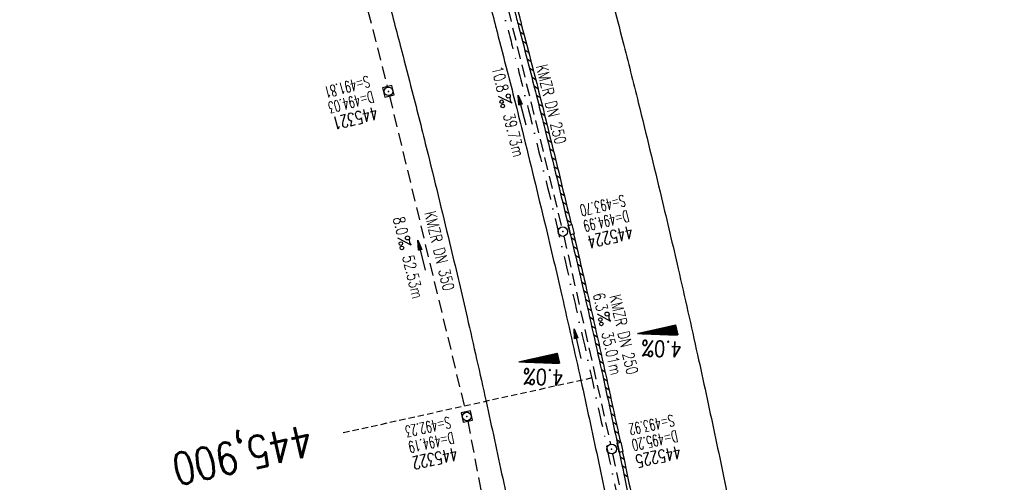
# Model space of a CAD drawing. Extents: x 459406 to 461721, y 413308 to 423218.
# Tile 72 of 256: x 460965 to 461119, y 415647 to 415720. Entities that reach past the tile are written whole.
import ezdxf
from ezdxf.enums import TextEntityAlignment as Align

# ---------------------------------------------------------------- set-up
doc = ezdxf.new("R2010")
doc.units = 0
doc.header["$LTSCALE"] = 2
doc.header["$MEASUREMENT"] = 0
for name, pattern in [('AUSGEZOGEN', [0]), ('GESTRICH-X2', [1.5, 1, -0.5]), ('GESTRICHELT', [0.75, 0.5, -0.25]), ('STRICHPT-X3', [3, 1.5, -0.75, 0, -0.75])]:
    doc.linetypes.add(name, pattern=pattern)
doc.layers.get('0').update_dxf_attribs({"linetype": 'AUSGEZOGEN'})
for name, color, linetype in [('ACHSE', 1, 'STRICHPT-X3'), ('FBR', 8, 'CONTINUOUS'), ('GEF', 7, 'AUSGEZOGEN'), ('HEKTOM', 1, 'GESTRICHELT'), ('KANAL', 7, 'GESTRICH-X2'), ('PFEIL', 7, 'CONTINUOUS'), ('RINNE', 200, 'CONTINUOUS'), ('SCHACHTNR', 6, 'CONTINUOUS'), ('SCHSYMBOL', 7, 'AUSGEZOGEN'), ('TEXTO', 4, 'CONTINUOUS'), ('TEXTU', 4, 'CONTINUOUS')]:
    doc.layers.add(name, color=color, linetype=linetype)
doc.styles.add('ROMANS', font='romans.shx', dxfattribs={"width": 0.8})

# ---------------------------------------------------------------- blocks, each defined once
blk = doc.blocks.new('20')
blk.add_lwpolyline([(-0.75, -0.75), (0.75, -0.75), (0.75, 0.75), (-0.75, 0.75)], close=True)
blk.add_circle((0, 0), 0.676)
blk.add_point((0, 0))
blk = doc.blocks.new('PROM')
blk.add_line((1.57, 1.82), (0.02, 0.02))
for centre, radius in [((0.32, 1.51), 0.317), ((0.94, 0.29), 0.283), ((1.64, 0.29), 0.283)]:
    blk.add_circle(centre, radius)
blk.add_arc((0.99, 2.68), 1.03, 239.1414, 303.3549)
blk = doc.blocks.new('PFEIL2')
at = {"color": 0}
for p, q in [((0.88, 0), (-2.4, -0.01)), ((0.88, -0.27), (0.88, 0.28)), ((0.88, 0.28), (2.43, 0.01)), ((0.91, 0.27), (0.88, 0.26)), ((0.97, 0.26), (0.88, 0.25)), ((1.02, 0.25), (0.88, 0.23)), ((1.07, 0.24), (0.88, 0.21)), ((1.13, 0.23), (0.88, 0.19)), ((1.18, 0.22), (0.88, 0.17)), ((1.24, 0.21), (0.88, 0.15)), ((1.29, 0.21), (0.88, 0.14)), ((1.34, 0.2), (0.88, 0.12)), ((1.4, 0.19), (0.88, 0.1)), ((1.45, 0.18), (0.88, 0.08)), ((1.51, 0.17), (0.88, 0.06)), ((1.56, 0.16), (0.88, 0.04)), ((1.61, 0.15), (0.88, 0.02)), ((1.67, 0.14), (0.88, 0.01)), ((1.72, 0.13), (0.88, -0.01)), ((1.78, 0.12), (0.88, -0.03)), ((1.83, 0.11), (0.88, -0.05)), ((1.88, 0.1), (0.88, -0.07)), ((1.94, 0.09), (0.88, -0.09)), ((2.05, 0.08), (0.88, -0.12)), ((1.99, 0.08), (0.88, -0.11)), ((2.1, 0.07), (0.88, -0.14)), ((2.15, 0.06), (0.88, -0.16)), ((2.21, 0.05), (0.88, -0.18)), ((2.26, 0.04), (0.88, -0.2)), ((2.32, 0.03), (0.88, -0.22)), ((2.37, 0.02), (0.88, -0.23)), ((2.42, 0.01), (0.88, -0.25)), ((2.43, 0.01), (0.88, -0.27))]:
    blk.add_line(p, q, dxfattribs=at)
blk = doc.blocks.new('GST')
at = {"color": 0}
blk.add_circle((0, 0), 0.75, dxfattribs=at)
blk.add_point((0, 0), dxfattribs=at)
blk = doc.blocks.new('*X8')
at = {"color": 0}
for p, q in [((725.83, 193.84), (727.44, 195.45)), ((725.83, 193.85), (727.43, 195.45)), ((725.83, 193.86), (727.42, 195.45)), ((725.83, 193.87), (727.41, 195.45)), ((725.83, 193.88), (727.4, 195.45)), ((725.83, 193.89), (727.39, 195.45)), ((725.83, 193.9), (727.38, 195.45)), ((725.83, 193.91), (727.37, 195.45)), ((725.83, 193.91), (727.37, 195.45)), ((725.83, 193.92), (727.36, 195.45)), ((725.83, 193.93), (727.35, 195.45)), ((725.83, 193.94), (727.34, 195.45)), ((725.83, 193.95), (727.33, 195.45)), ((725.83, 193.96), (727.32, 195.45)), ((725.83, 193.97), (727.31, 195.45)), ((725.83, 193.98), (727.3, 195.45)), ((725.83, 193.99), (727.29, 195.45)), ((725.83, 193.99), (727.29, 195.45)), ((725.83, 194), (727.28, 195.45)), ((725.83, 194.01), (727.27, 195.45)), ((725.83, 194.02), (727.26, 195.45)), ((725.83, 194.03), (727.25, 195.45)), ((725.83, 194.04), (727.24, 195.45)), ((725.83, 194.05), (727.23, 195.45)), ((725.83, 194.06), (727.22, 195.45)), ((725.83, 194.06), (727.21, 195.45)), ((725.83, 194.07), (727.21, 195.45)), ((725.83, 194.08), (727.2, 195.45)), ((725.83, 194.09), (727.19, 195.45)), ((725.83, 194.1), (727.18, 195.45)), ((725.83, 194.11), (727.17, 195.45)), ((725.83, 194.12), (727.16, 195.45)), ((725.83, 194.13), (727.15, 195.45)), ((725.83, 194.14), (727.14, 195.45)), ((725.83, 194.14), (727.14, 195.45)), ((725.83, 194.15), (727.13, 195.45)), ((725.83, 194.16), (727.12, 195.45)), ((725.83, 194.17), (727.11, 195.45)), ((725.83, 194.18), (727.1, 195.45)), ((725.83, 194.19), (727.09, 195.45)), ((725.83, 194.2), (727.08, 195.45)), ((725.83, 194.21), (727.07, 195.45)), ((725.83, 194.21), (727.06, 195.45)), ((725.83, 194.22), (727.06, 195.45)), ((725.83, 194.23), (727.05, 195.45)), ((725.83, 194.24), (727.04, 195.45)), ((725.83, 194.25), (727.03, 195.45)), ((725.83, 194.26), (727.02, 195.45)), ((725.83, 194.27), (727.01, 195.45)), ((725.83, 194.28), (727, 195.45)), ((725.83, 194.29), (726.99, 195.45)), ((725.83, 194.29), (726.99, 195.45)), ((725.83, 194.3), (726.98, 195.45)), ((725.83, 194.31), (726.97, 195.45)), ((725.83, 194.32), (726.96, 195.45)), ((725.83, 194.33), (726.95, 195.45)), ((725.83, 194.34), (726.94, 195.45)), ((725.83, 194.35), (726.93, 195.45)), ((725.83, 194.36), (726.92, 195.45)), ((725.83, 194.37), (726.91, 195.45)), ((725.83, 194.37), (726.91, 195.45)), ((725.83, 194.38), (726.9, 195.45)), ((725.83, 194.39), (726.89, 195.45)), ((725.83, 194.4), (726.88, 195.45)), ((725.83, 194.41), (726.87, 195.45)), ((725.83, 194.42), (726.86, 195.45)), ((725.83, 194.43), (726.85, 195.45)), ((725.83, 194.44), (726.84, 195.45)), ((725.83, 194.44), (726.83, 195.45)), ((725.83, 194.45), (726.83, 195.45)), ((725.83, 194.46), (726.82, 195.45)), ((725.83, 194.47), (726.81, 195.45)), ((725.83, 194.48), (726.8, 195.45)), ((725.83, 194.49), (726.79, 195.45)), ((725.83, 194.5), (726.78, 195.45)), ((725.83, 194.51), (726.77, 195.45)), ((725.83, 194.52), (726.76, 195.45)), ((725.83, 194.52), (726.76, 195.45)), ((725.83, 194.53), (726.75, 195.45)), ((725.83, 194.54), (726.74, 195.45)), ((725.83, 194.55), (726.73, 195.45)), ((725.83, 194.56), (726.72, 195.45)), ((725.83, 194.57), (726.71, 195.45)), ((725.83, 194.58), (726.7, 195.45)), ((725.83, 194.59), (726.69, 195.45)), ((725.83, 194.59), (726.68, 195.45)), ((725.83, 194.6), (726.68, 195.45)), ((725.83, 194.61), (726.67, 195.45)), ((725.83, 194.62), (726.66, 195.45)), ((725.83, 194.63), (726.65, 195.45)), ((725.83, 194.64), (726.64, 195.45)), ((725.83, 194.65), (726.63, 195.45)), ((725.83, 194.66), (726.62, 195.45)), ((725.83, 194.67), (726.61, 195.45)), ((725.83, 194.67), (726.61, 195.45)), ((725.83, 194.68), (726.6, 195.45)), ((725.83, 194.69), (726.59, 195.45)), ((725.83, 194.7), (726.58, 195.45)), ((725.83, 194.71), (726.57, 195.45)), ((725.83, 194.72), (726.56, 195.45)), ((725.83, 194.73), (726.55, 195.45)), ((725.83, 194.74), (726.54, 195.45)), ((725.83, 194.75), (726.53, 195.45)), ((725.83, 194.75), (726.53, 195.45)), ((725.83, 194.76), (726.52, 195.45)), ((725.83, 194.77), (726.51, 195.45)), ((725.83, 194.78), (726.5, 195.45)), ((725.83, 194.79), (726.49, 195.45)), ((725.83, 194.8), (726.48, 195.45)), ((725.83, 194.81), (726.47, 195.45)), ((725.83, 194.82), (726.46, 195.45)), ((725.83, 194.82), (726.45, 195.45)), ((725.83, 194.83), (726.45, 195.45)), ((725.83, 194.84), (726.44, 195.45)), ((725.83, 194.85), (726.43, 195.45)), ((725.83, 194.86), (726.42, 195.45)), ((725.83, 194.87), (726.41, 195.45)), ((725.83, 194.88), (726.4, 195.45)), ((725.83, 194.89), (726.39, 195.45)), ((725.83, 194.9), (726.38, 195.45)), ((725.83, 194.9), (726.38, 195.45)), ((725.83, 194.91), (726.37, 195.45)), ((725.83, 194.92), (726.36, 195.45)), ((725.83, 194.93), (726.35, 195.45)), ((725.83, 194.94), (726.34, 195.45)), ((725.83, 194.95), (726.33, 195.45)), ((725.83, 194.96), (726.32, 195.45)), ((725.83, 194.97), (726.31, 195.45)), ((725.83, 194.98), (726.3, 195.45)), ((725.83, 194.98), (726.3, 195.45)), ((725.83, 194.99), (726.29, 195.45)), ((725.83, 195), (726.28, 195.45)), ((725.83, 195.01), (726.27, 195.45)), ((725.83, 195.02), (726.26, 195.45)), ((725.83, 195.03), (726.25, 195.45)), ((725.83, 195.04), (726.24, 195.45)), ((725.83, 195.05), (726.23, 195.45)), ((725.83, 195.05), (726.22, 195.45)), ((725.83, 195.06), (726.22, 195.45)), ((725.83, 195.07), (726.21, 195.45)), ((725.83, 195.08), (726.2, 195.45)), ((725.83, 195.09), (726.19, 195.45)), ((725.83, 195.1), (726.18, 195.45)), ((725.83, 195.11), (726.17, 195.45)), ((725.83, 195.12), (726.16, 195.45)), ((725.83, 195.13), (726.15, 195.45)), ((725.83, 195.13), (726.15, 195.45)), ((725.83, 195.14), (726.14, 195.45)), ((725.83, 195.15), (726.13, 195.45)), ((725.83, 195.16), (726.12, 195.45)), ((725.83, 195.17), (726.11, 195.45)), ((725.83, 195.18), (726.1, 195.45)), ((725.83, 195.19), (726.09, 195.45)), ((725.83, 195.2), (726.08, 195.45)), ((725.83, 195.2), (726.07, 195.45)), ((725.83, 195.21), (726.07, 195.45)), ((725.83, 195.22), (726.06, 195.45)), ((725.83, 195.23), (726.05, 195.45)), ((725.83, 195.24), (726.04, 195.45)), ((725.83, 195.25), (726.03, 195.45)), ((725.83, 195.26), (726.02, 195.45)), ((725.83, 195.27), (726.01, 195.45)), ((725.83, 195.28), (726, 195.45)), ((725.83, 195.28), (726, 195.45)), ((725.83, 195.29), (725.99, 195.45)), ((725.83, 195.3), (725.98, 195.45)), ((725.83, 195.31), (725.97, 195.45)), ((725.83, 195.32), (725.96, 195.45)), ((725.83, 195.33), (725.95, 195.45)), ((725.83, 195.34), (725.94, 195.45)), ((725.83, 195.35), (725.93, 195.45)), ((725.83, 195.36), (725.92, 195.45)), ((725.83, 195.36), (725.92, 195.45)), ((725.83, 195.37), (725.91, 195.45)), ((725.83, 195.38), (725.9, 195.45)), ((725.83, 195.39), (725.89, 195.45)), ((725.83, 195.4), (725.88, 195.45)), ((725.83, 195.41), (725.87, 195.45)), ((725.83, 195.42), (725.86, 195.45)), ((725.83, 195.43), (725.85, 195.45)), ((725.83, 195.43), (725.84, 195.45)), ((725.83, 195.44), (725.84, 195.45)), ((725.83, 193.83), (727.43, 195.43)), ((725.83, 193.82), (727.43, 195.42)), ((725.83, 193.81), (727.43, 195.41)), ((725.83, 193.8), (727.42, 195.4)), ((725.83, 193.79), (727.42, 195.38)), ((725.83, 193.78), (727.42, 195.37)), ((725.83, 193.77), (727.41, 195.36)), ((725.83, 193.76), (727.41, 195.35)), ((725.83, 193.76), (727.41, 195.34)), ((725.83, 193.75), (727.4, 195.32)), ((725.83, 193.74), (727.4, 195.31)), ((725.83, 193.73), (727.4, 195.3)), ((725.83, 193.72), (727.4, 195.29)), ((725.83, 193.71), (727.39, 195.28)), ((725.83, 193.7), (727.39, 195.26)), ((725.83, 193.69), (727.39, 195.25)), ((725.83, 193.68), (727.38, 195.24)), ((725.83, 193.68), (727.38, 195.23)), ((725.83, 193.67), (727.38, 195.22)), ((725.83, 193.66), (727.37, 195.2)), ((725.83, 193.65), (727.37, 195.19)), ((725.83, 193.64), (727.37, 195.18)), ((725.83, 193.63), (727.36, 195.17)), ((725.83, 193.62), (727.36, 195.16)), ((725.83, 193.61), (727.36, 195.14)), ((725.83, 193.61), (727.35, 195.13)), ((725.83, 193.6), (727.35, 195.12)), ((725.83, 193.59), (727.35, 195.11)), ((725.83, 193.58), (727.34, 195.1)), ((725.83, 193.57), (727.34, 195.08)), ((725.83, 193.56), (727.34, 195.07)), ((725.83, 193.55), (727.34, 195.06)), ((725.83, 193.54), (727.33, 195.05)), ((725.83, 193.53), (727.33, 195.04)), ((725.83, 193.53), (727.33, 195.02)), ((725.83, 193.52), (727.32, 195.01)), ((725.83, 193.51), (727.32, 195)), ((725.83, 193.5), (727.32, 194.99)), ((725.83, 193.49), (727.31, 194.98)), ((725.83, 193.48), (727.31, 194.96)), ((725.83, 193.47), (727.31, 194.95)), ((725.83, 193.46), (727.3, 194.94)), ((725.83, 193.45), (727.3, 194.93)), ((725.83, 193.45), (727.3, 194.92)), ((725.83, 193.44), (727.29, 194.91)), ((725.83, 193.43), (727.29, 194.89)), ((725.83, 193.42), (727.29, 194.88)), ((725.83, 193.41), (727.29, 194.87)), ((725.83, 193.4), (727.28, 194.86)), ((725.83, 193.39), (727.28, 194.85)), ((725.83, 193.38), (727.28, 194.83)), ((725.83, 193.38), (727.27, 194.82)), ((725.83, 193.37), (727.27, 194.81)), ((725.83, 193.36), (727.27, 194.8)), ((725.83, 193.35), (727.26, 194.79)), ((725.83, 193.34), (727.26, 194.77)), ((725.83, 193.33), (727.26, 194.76)), ((725.83, 193.32), (727.25, 194.75)), ((725.83, 193.31), (727.25, 194.74)), ((725.83, 193.3), (727.25, 194.73)), ((725.83, 193.3), (727.24, 194.71)), ((725.83, 193.29), (727.24, 194.7)), ((725.83, 193.28), (727.24, 194.69)), ((725.83, 193.27), (727.23, 194.68)), ((725.83, 193.26), (727.23, 194.67)), ((725.83, 193.25), (727.23, 194.65)), ((725.83, 193.24), (727.23, 194.64)), ((725.83, 193.23), (727.22, 194.63)), ((725.83, 193.22), (727.22, 194.62)), ((725.83, 193.22), (727.22, 194.61)), ((725.83, 193.21), (727.21, 194.59)), ((725.83, 193.2), (727.21, 194.58)), ((725.83, 193.19), (727.21, 194.57)), ((725.83, 193.18), (727.2, 194.56)), ((725.83, 193.17), (727.2, 194.55)), ((725.83, 193.16), (727.2, 194.53)), ((725.83, 193.15), (727.19, 194.52)), ((725.83, 193.15), (727.19, 194.51)), ((725.83, 193.14), (727.19, 194.5)), ((725.83, 193.13), (727.18, 194.49)), ((725.83, 193.12), (727.18, 194.47)), ((725.83, 193.11), (727.18, 194.46)), ((725.83, 193.1), (727.17, 194.45)), ((725.83, 193.09), (727.17, 194.44)), ((725.83, 193.08), (727.17, 194.43)), ((725.83, 193.07), (727.17, 194.41)), ((725.83, 193.07), (727.16, 194.4)), ((725.83, 193.06), (727.16, 194.39)), ((725.83, 193.05), (727.16, 194.38)), ((725.83, 193.04), (727.15, 194.37)), ((725.83, 193.03), (727.15, 194.35)), ((725.83, 193.02), (727.15, 194.34)), ((725.83, 193.01), (727.14, 194.33)), ((725.83, 193), (727.14, 194.32)), ((725.83, 193), (727.14, 194.31)), ((725.83, 192.99), (727.13, 194.29)), ((725.83, 192.98), (727.13, 194.28)), ((725.83, 192.97), (727.13, 194.27)), ((725.83, 192.96), (727.12, 194.26)), ((725.83, 192.95), (727.12, 194.25)), ((725.83, 192.94), (727.12, 194.23)), ((725.83, 192.93), (727.11, 194.22)), ((725.83, 192.92), (727.11, 194.21)), ((725.83, 192.92), (727.11, 194.2)), ((725.83, 192.91), (727.11, 194.19)), ((725.83, 192.9), (727.1, 194.17)), ((725.83, 192.89), (727.1, 194.16)), ((725.83, 192.88), (727.1, 194.15)), ((725.83, 192.87), (727.09, 194.14)), ((725.83, 192.86), (727.09, 194.13)), ((725.83, 192.85), (727.09, 194.11)), ((725.83, 192.84), (727.08, 194.1)), ((725.83, 192.84), (727.08, 194.09)), ((725.83, 192.83), (727.08, 194.08)), ((725.83, 192.82), (727.07, 194.07)), ((725.83, 192.81), (727.07, 194.05)), ((725.83, 192.8), (727.07, 194.04)), ((725.83, 192.79), (727.06, 194.03)), ((725.83, 192.78), (727.06, 194.02)), ((725.83, 192.77), (727.06, 194.01)), ((725.83, 192.77), (727.05, 193.99)), ((725.83, 192.76), (727.05, 193.98)), ((725.83, 192.75), (727.05, 193.97)), ((725.83, 192.74), (727.05, 193.96)), ((725.83, 192.73), (727.04, 193.95)), ((725.83, 192.72), (727.04, 193.93)), ((725.83, 192.71), (727.04, 193.92)), ((725.83, 192.7), (727.03, 193.91)), ((725.83, 192.69), (727.03, 193.9)), ((725.83, 192.69), (727.03, 193.89)), ((725.83, 192.68), (727.02, 193.87)), ((725.83, 192.67), (727.02, 193.86)), ((725.83, 192.66), (727.02, 193.85)), ((725.83, 192.65), (727.01, 193.84)), ((725.83, 192.64), (727.01, 193.83)), ((725.83, 192.63), (727.01, 193.81)), ((725.83, 192.62), (727, 193.8)), ((725.83, 192.62), (727, 193.79)), ((725.83, 192.61), (727, 193.78)), ((725.83, 192.6), (726.99, 193.77)), ((725.83, 192.59), (726.99, 193.75)), ((725.83, 192.58), (726.99, 193.74)), ((725.83, 192.57), (726.99, 193.73)), ((725.83, 192.56), (726.98, 193.72)), ((725.83, 192.55), (726.98, 193.71)), ((725.83, 192.54), (726.98, 193.69)), ((725.83, 192.54), (726.97, 193.68)), ((725.83, 192.53), (726.97, 193.67)), ((725.83, 192.52), (726.97, 193.66)), ((725.83, 192.51), (726.96, 193.65)), ((725.83, 192.5), (726.96, 193.63)), ((725.83, 192.49), (726.96, 193.62)), ((725.83, 192.48), (726.95, 193.61)), ((725.83, 192.47), (726.95, 193.6)), ((725.83, 192.46), (726.95, 193.59)), ((725.83, 192.46), (726.94, 193.57)), ((725.83, 192.45), (726.94, 193.56)), ((725.83, 192.44), (726.94, 193.55)), ((725.83, 192.43), (726.94, 193.54)), ((725.83, 192.42), (726.93, 193.53)), ((725.83, 192.41), (726.93, 193.51)), ((725.83, 192.4), (726.93, 193.5)), ((725.83, 192.39), (726.92, 193.49)), ((725.83, 192.39), (726.92, 193.48)), ((725.83, 192.38), (726.92, 193.47)), ((725.83, 192.37), (726.91, 193.45)), ((725.83, 192.36), (726.91, 193.44)), ((725.83, 192.35), (726.91, 193.43)), ((725.83, 192.34), (726.9, 193.42)), ((725.83, 192.33), (726.9, 193.41)), ((725.83, 192.32), (726.9, 193.39)), ((725.83, 192.31), (726.89, 193.38)), ((725.83, 192.31), (726.89, 193.37)), ((725.83, 192.3), (726.89, 193.36)), ((725.83, 192.29), (726.88, 193.35)), ((725.83, 192.28), (726.88, 193.33)), ((725.83, 192.27), (726.88, 193.32)), ((725.83, 192.26), (726.88, 193.31)), ((725.83, 192.25), (726.87, 193.3)), ((725.83, 192.24), (726.87, 193.29)), ((725.83, 192.24), (726.87, 193.27)), ((725.83, 192.23), (726.86, 193.26)), ((725.83, 192.22), (726.86, 193.25)), ((725.83, 192.21), (726.86, 193.24)), ((725.83, 192.2), (726.85, 193.23)), ((725.83, 192.19), (726.85, 193.21)), ((725.83, 192.18), (726.85, 193.2)), ((725.83, 192.17), (726.84, 193.19)), ((725.83, 192.16), (726.84, 193.18)), ((725.83, 192.16), (726.84, 193.17)), ((725.83, 192.15), (726.83, 193.15)), ((725.83, 192.14), (726.83, 193.14)), ((725.83, 192.13), (726.83, 193.13)), ((725.83, 192.12), (726.82, 193.12)), ((725.83, 192.11), (726.82, 193.11)), ((725.83, 192.1), (726.82, 193.09)), ((725.83, 192.09), (726.82, 193.08)), ((725.83, 192.08), (726.81, 193.07)), ((725.83, 192.08), (726.81, 193.06)), ((725.83, 192.07), (726.81, 193.05)), ((725.83, 192.06), (726.8, 193.03)), ((725.83, 192.05), (726.8, 193.02)), ((725.83, 192.04), (726.8, 193.01)), ((725.83, 192.03), (726.79, 193)), ((725.83, 192.02), (726.79, 192.99)), ((725.83, 192.01), (726.79, 192.97)), ((725.83, 192.01), (726.78, 192.96)), ((725.83, 192), (726.78, 192.95)), ((725.83, 191.99), (726.78, 192.94)), ((725.83, 191.98), (726.77, 192.93)), ((725.83, 191.97), (726.77, 192.91)), ((725.83, 191.96), (726.77, 192.9)), ((725.83, 191.95), (726.76, 192.89)), ((725.83, 191.94), (726.76, 192.88)), ((725.83, 191.93), (726.76, 192.87)), ((725.83, 191.93), (726.76, 192.85)), ((725.83, 191.92), (726.75, 192.84)), ((725.83, 191.91), (726.75, 192.83)), ((725.83, 191.9), (726.75, 192.82)), ((725.83, 191.89), (726.74, 192.81)), ((725.83, 191.88), (726.74, 192.79)), ((725.83, 191.87), (726.74, 192.78)), ((725.83, 191.86), (726.73, 192.77)), ((725.83, 191.85), (726.73, 192.76)), ((725.83, 191.85), (726.73, 192.75)), ((725.83, 191.84), (726.72, 192.73)), ((725.83, 191.83), (726.72, 192.72)), ((725.83, 191.82), (726.72, 192.71)), ((725.83, 191.81), (726.71, 192.7)), ((725.83, 191.8), (726.71, 192.69)), ((725.83, 191.79), (726.71, 192.67)), ((725.83, 191.78), (726.7, 192.66)), ((725.83, 191.78), (726.7, 192.65)), ((725.83, 191.77), (726.7, 192.64)), ((725.83, 191.76), (726.7, 192.63)), ((725.83, 191.75), (726.69, 192.61)), ((725.83, 191.74), (726.69, 192.6)), ((725.83, 191.73), (726.69, 192.59)), ((725.83, 191.72), (726.68, 192.58)), ((725.83, 191.71), (726.68, 192.57)), ((725.83, 191.7), (726.68, 192.55)), ((725.83, 191.7), (726.67, 192.54)), ((725.83, 191.69), (726.67, 192.53)), ((725.83, 191.68), (726.67, 192.52)), ((725.83, 191.67), (726.66, 192.51)), ((725.83, 191.66), (726.66, 192.49)), ((725.83, 191.65), (726.66, 192.48)), ((725.83, 191.64), (726.65, 192.47)), ((725.83, 191.63), (726.65, 192.46)), ((725.83, 191.63), (726.65, 192.45)), ((725.83, 191.62), (726.64, 192.43)), ((725.83, 191.61), (726.64, 192.42)), ((725.83, 191.6), (726.64, 192.41)), ((725.83, 191.59), (726.64, 192.4)), ((725.83, 191.58), (726.63, 192.39)), ((725.83, 191.57), (726.63, 192.37)), ((725.83, 191.56), (726.63, 192.36)), ((725.83, 191.55), (726.62, 192.35)), ((725.83, 191.55), (726.62, 192.34)), ((725.83, 191.54), (726.62, 192.33)), ((725.83, 191.53), (726.61, 192.31)), ((725.83, 191.52), (726.61, 192.3)), ((725.83, 191.51), (726.61, 192.29)), ((725.83, 191.5), (726.6, 192.28)), ((725.83, 191.49), (726.6, 192.27)), ((725.83, 191.48), (726.6, 192.25)), ((725.83, 191.47), (726.59, 192.24)), ((725.83, 191.47), (726.59, 192.23)), ((725.83, 191.46), (726.59, 192.22)), ((725.83, 191.45), (726.59, 192.21)), ((725.83, 191.44), (726.58, 192.19)), ((725.83, 191.43), (726.58, 192.18)), ((725.83, 191.42), (726.58, 192.17)), ((725.83, 191.41), (726.57, 192.16)), ((725.83, 191.4), (726.57, 192.15)), ((725.83, 191.4), (726.57, 192.13)), ((725.83, 191.39), (726.56, 192.12)), ((725.83, 191.38), (726.56, 192.11)), ((725.83, 191.37), (726.56, 192.1)), ((725.83, 191.36), (726.55, 192.09)), ((725.83, 191.35), (726.55, 192.07)), ((725.83, 191.34), (726.55, 192.06)), ((725.83, 191.33), (726.54, 192.05)), ((725.83, 191.32), (726.54, 192.04)), ((725.83, 191.32), (726.54, 192.03)), ((725.83, 191.31), (726.53, 192.01)), ((725.83, 191.3), (726.53, 192)), ((725.83, 191.29), (726.53, 191.99)), ((725.83, 191.28), (726.53, 191.98)), ((725.83, 191.27), (726.52, 191.97)), ((725.83, 191.26), (726.52, 191.95)), ((725.83, 191.25), (726.52, 191.94)), ((725.83, 191.25), (726.51, 191.93)), ((725.83, 191.24), (726.51, 191.92)), ((725.83, 191.23), (726.51, 191.91)), ((725.83, 191.22), (726.5, 191.89)), ((725.83, 191.21), (726.5, 191.88)), ((725.83, 191.2), (726.5, 191.87)), ((725.83, 191.19), (726.49, 191.86)), ((725.83, 191.18), (726.49, 191.85)), ((725.83, 191.17), (726.49, 191.84)), ((725.83, 191.17), (726.48, 191.82)), ((725.83, 191.16), (726.48, 191.81)), ((725.83, 191.15), (726.48, 191.8)), ((725.83, 191.14), (726.47, 191.79)), ((725.83, 191.13), (726.47, 191.78)), ((725.83, 191.12), (726.47, 191.76)), ((725.83, 191.11), (726.47, 191.75)), ((725.83, 191.1), (726.46, 191.74)), ((725.83, 191.09), (726.46, 191.73)), ((725.83, 191.09), (726.46, 191.72)), ((725.83, 191.08), (726.45, 191.7)), ((725.83, 191.07), (726.45, 191.69)), ((725.83, 191.06), (726.45, 191.68)), ((725.83, 191.05), (726.44, 191.67)), ((725.83, 191.04), (726.44, 191.66)), ((725.83, 191.03), (726.44, 191.64)), ((725.83, 191.02), (726.43, 191.63)), ((725.83, 191.02), (726.43, 191.62)), ((725.83, 191.01), (726.43, 191.61)), ((725.83, 191), (726.42, 191.6)), ((725.83, 190.99), (726.42, 191.58)), ((725.83, 190.98), (726.42, 191.57)), ((725.83, 190.97), (726.41, 191.56)), ((725.83, 190.96), (726.41, 191.55)), ((725.83, 190.95), (726.41, 191.54)), ((725.83, 190.94), (726.41, 191.52)), ((725.83, 190.94), (726.4, 191.51)), ((725.83, 190.93), (726.4, 191.5)), ((725.83, 190.92), (726.4, 191.49)), ((725.83, 190.91), (726.39, 191.48)), ((725.83, 190.9), (726.39, 191.46)), ((725.83, 190.89), (726.39, 191.45)), ((725.83, 190.88), (726.38, 191.44)), ((725.83, 190.87), (726.38, 191.43)), ((725.83, 190.87), (726.38, 191.42)), ((725.83, 190.86), (726.37, 191.4)), ((725.83, 190.85), (726.37, 191.39)), ((725.83, 190.84), (726.37, 191.38)), ((725.83, 190.83), (726.36, 191.37)), ((725.83, 190.82), (726.36, 191.36)), ((725.83, 190.81), (726.36, 191.34)), ((725.83, 190.8), (726.35, 191.33)), ((725.83, 190.79), (726.35, 191.32)), ((725.83, 190.79), (726.35, 191.31)), ((725.83, 190.78), (726.35, 191.3)), ((725.83, 190.77), (726.34, 191.28)), ((725.83, 190.76), (726.34, 191.27)), ((725.83, 190.75), (726.34, 191.26)), ((725.83, 190.74), (726.33, 191.25)), ((725.83, 190.73), (726.33, 191.24)), ((725.83, 190.72), (726.33, 191.22)), ((725.83, 190.71), (726.32, 191.21)), ((725.83, 190.71), (726.32, 191.2)), ((725.83, 190.7), (726.32, 191.19)), ((725.83, 190.69), (726.31, 191.18)), ((725.83, 190.68), (726.31, 191.16)), ((725.83, 190.67), (726.31, 191.15)), ((725.83, 190.66), (726.3, 191.14)), ((725.83, 190.65), (726.3, 191.13)), ((725.83, 190.64), (726.3, 191.12)), ((725.83, 190.64), (726.29, 191.1)), ((725.83, 190.63), (726.29, 191.09)), ((725.83, 190.62), (726.29, 191.08)), ((725.83, 190.61), (726.29, 191.07)), ((725.83, 190.6), (726.28, 191.06)), ((725.83, 190.59), (726.28, 191.04)), ((725.83, 190.58), (726.28, 191.03)), ((725.83, 190.57), (726.27, 191.02)), ((725.83, 190.56), (726.27, 191.01)), ((725.83, 190.56), (726.27, 191)), ((725.83, 190.55), (726.26, 190.98)), ((725.83, 190.54), (726.26, 190.97)), ((725.83, 190.53), (726.26, 190.96)), ((725.83, 190.52), (726.25, 190.95)), ((725.83, 190.51), (726.25, 190.94)), ((725.83, 190.5), (726.25, 190.92)), ((725.83, 190.49), (726.24, 190.91)), ((725.83, 190.48), (726.24, 190.9)), ((725.83, 190.48), (726.24, 190.89)), ((725.83, 190.47), (726.24, 190.88)), ((725.83, 190.46), (726.23, 190.86)), ((725.83, 190.45), (726.23, 190.85)), ((725.83, 190.44), (726.23, 190.84)), ((725.83, 190.43), (726.22, 190.83)), ((725.83, 190.42), (726.22, 190.82)), ((725.83, 190.41), (726.22, 190.8)), ((725.83, 190.41), (726.21, 190.79)), ((725.83, 190.4), (726.21, 190.78)), ((725.83, 190.39), (726.21, 190.77)), ((725.83, 190.38), (726.2, 190.76)), ((725.83, 190.37), (726.2, 190.74)), ((725.83, 190.36), (726.2, 190.73)), ((725.83, 190.35), (726.19, 190.72)), ((725.83, 190.34), (726.19, 190.71)), ((725.83, 190.33), (726.19, 190.7)), ((725.83, 190.33), (726.18, 190.68)), ((725.83, 190.32), (726.18, 190.67)), ((725.83, 190.31), (726.18, 190.66)), ((725.83, 190.3), (726.18, 190.65)), ((725.83, 190.29), (726.17, 190.64)), ((725.83, 190.28), (726.17, 190.62)), ((725.83, 190.27), (726.17, 190.61)), ((725.83, 190.26), (726.16, 190.6)), ((725.83, 190.26), (726.16, 190.59)), ((725.83, 190.25), (726.16, 190.58)), ((725.83, 190.24), (726.15, 190.56)), ((725.83, 190.23), (726.15, 190.55)), ((725.83, 190.22), (726.15, 190.54)), ((725.83, 190.21), (726.14, 190.53)), ((725.83, 190.2), (726.14, 190.52)), ((725.83, 190.19), (726.14, 190.5)), ((725.83, 190.18), (726.13, 190.49)), ((725.83, 190.18), (726.13, 190.48)), ((725.83, 190.17), (726.13, 190.47)), ((725.83, 190.16), (726.12, 190.46)), ((725.83, 190.15), (726.12, 190.44)), ((725.83, 190.14), (726.12, 190.43)), ((725.83, 190.13), (726.12, 190.42)), ((725.83, 190.12), (726.11, 190.41)), ((725.83, 190.11), (726.11, 190.4)), ((725.83, 190.1), (726.11, 190.38)), ((725.83, 190.1), (726.1, 190.37)), ((725.83, 190.09), (726.1, 190.36)), ((725.83, 190.08), (726.1, 190.35)), ((725.83, 190.07), (726.09, 190.34)), ((725.83, 190.06), (726.09, 190.32)), ((725.83, 190.05), (726.09, 190.31)), ((725.83, 190.04), (726.08, 190.3)), ((725.83, 190.03), (726.08, 190.29)), ((725.83, 190.03), (726.08, 190.28)), ((725.83, 190.02), (726.07, 190.26)), ((725.83, 190.01), (726.07, 190.25)), ((725.83, 190), (726.07, 190.24)), ((725.83, 189.99), (726.06, 190.23)), ((725.83, 189.98), (726.06, 190.22)), ((725.83, 189.97), (726.06, 190.2)), ((725.83, 189.96), (726.06, 190.19)), ((725.83, 189.95), (726.05, 190.18)), ((725.83, 189.95), (726.05, 190.17)), ((725.83, 189.94), (726.05, 190.16)), ((725.83, 189.93), (726.04, 190.14)), ((725.83, 189.92), (726.04, 190.13)), ((725.83, 189.91), (726.04, 190.12)), ((725.83, 189.9), (726.03, 190.11)), ((725.83, 189.89), (726.03, 190.1)), ((725.83, 189.88), (726.03, 190.08)), ((725.83, 189.88), (726.02, 190.07)), ((725.83, 189.87), (726.02, 190.06)), ((725.83, 189.86), (726.02, 190.05)), ((725.83, 189.85), (726.01, 190.04)), ((725.83, 189.84), (726.01, 190.02)), ((725.83, 189.83), (726.01, 190.01)), ((725.83, 189.82), (726, 190)), ((725.83, 189.81), (726, 189.99)), ((725.83, 189.8), (726, 189.98)), ((725.83, 189.8), (726, 189.96)), ((725.83, 189.79), (725.99, 189.95)), ((725.83, 189.78), (725.99, 189.94)), ((725.83, 189.77), (725.99, 189.93)), ((725.83, 189.76), (725.98, 189.92)), ((725.83, 189.75), (725.98, 189.9)), ((725.83, 189.74), (725.98, 189.89)), ((725.83, 189.73), (725.97, 189.88)), ((725.83, 189.72), (725.97, 189.87)), ((725.83, 189.72), (725.97, 189.86)), ((725.83, 189.71), (725.96, 189.84)), ((725.83, 189.7), (725.96, 189.83)), ((725.83, 189.69), (725.96, 189.82)), ((725.83, 189.68), (725.95, 189.81)), ((725.83, 189.67), (725.95, 189.8)), ((725.83, 189.66), (725.95, 189.78)), ((725.83, 189.65), (725.94, 189.77)), ((725.83, 189.65), (725.94, 189.76)), ((725.83, 189.64), (725.94, 189.75)), ((725.83, 189.63), (725.94, 189.74)), ((725.83, 189.62), (725.93, 189.72)), ((725.83, 189.61), (725.93, 189.71)), ((725.83, 189.6), (725.93, 189.7)), ((725.83, 189.59), (725.92, 189.69)), ((725.83, 189.58), (725.92, 189.68)), ((725.83, 189.57), (725.92, 189.66)), ((725.83, 189.57), (725.91, 189.65)), ((725.83, 189.56), (725.91, 189.64)), ((725.83, 189.55), (725.91, 189.63)), ((725.83, 189.54), (725.9, 189.62)), ((725.83, 189.53), (725.9, 189.6)), ((725.83, 189.52), (725.9, 189.59)), ((725.83, 189.51), (725.89, 189.58)), ((725.83, 189.5), (725.89, 189.57)), ((725.83, 189.49), (725.89, 189.56)), ((725.83, 189.49), (725.89, 189.54)), ((725.83, 189.48), (725.88, 189.53)), ((725.83, 189.47), (725.88, 189.52)), ((725.83, 189.46), (725.88, 189.51)), ((725.83, 189.45), (725.87, 189.5)), ((725.83, 189.44), (725.87, 189.48)), ((725.83, 189.43), (725.87, 189.47)), ((725.83, 189.42), (725.86, 189.46)), ((725.83, 189.42), (725.86, 189.45)), ((725.83, 189.41), (725.86, 189.44)), ((725.83, 189.4), (725.85, 189.42)), ((725.83, 189.39), (725.85, 189.41)), ((725.83, 189.38), (725.85, 189.4)), ((725.83, 189.37), (725.84, 189.39)), ((725.83, 189.36), (725.84, 189.38)), ((725.83, 189.35), (725.84, 189.36)), ((725.83, 189.34), (725.83, 189.35)), ((725.83, 189.34), (725.83, 189.34))]:
    blk.add_line(p, q, dxfattribs=at)
blk = doc.blocks.new('GEF')
at = {"color": 0}
for p, q in [((0.01, 0.02), (0.01, 6.15)), ((1.62, 6.15), (0.01, 0.02)), ((0.01, 6.15), (1.62, 6.15))]:
    blk.add_line(p, q, dxfattribs=at)
blk.add_blockref('*X8', (-725.82, -189.3), dxfattribs=at)

msp = doc.modelspace()

# ---------------------------------------------------------------- linework, layer by layer
at = {"layer": 'ACHSE', "flags": 128}
msp.add_lwpolyline([(460985.55, 416976.25), (460982.74, 416926.33), (460979.94, 416876.41), (460977.13, 416826.49), (460974.32, 416776.57), (460971.52, 416726.64), (460968.71, 416676.72), (460965.91, 416626.8), (460963.1, 416576.88, 0), (460961.73, 416552.57, 0), (460960.29, 416526.96, -0.000009), (460958.89, 416502, 0.00001), (460957.49, 416477.04, 0.000001), (460956.79, 416464.56, -0.000001), (460956.08, 416452.08), (460954.68, 416427.12), (460953.28, 416402.16), (460951.88, 416377.2, 0.000027), (460951.18, 416364.91, -0.000114), (460950.49, 416352.62, -0.000169), (460950.49, 416352.58, 0.000019), (460950.47, 416352.23, 0.002347), (460949.96, 416342.5, 0.0015), (460949.28, 416327.26, 0.002663), (460948.89, 416316.3, 0.002084), (460948.51, 416302.28, 0.002087), (460948.28, 416289.78, 0.002085), (460948.16, 416277.28, 0.002085), (460948.14, 416264.78, 0.002085), (460948.22, 416252.28, 0.002086), (460948.41, 416239.77, 0.002088), (460948.7, 416227.28, 0.002084), (460949.09, 416214.79, 0.002083), (460949.59, 416202.3, 0.002081), (460950.2, 416189.81, 0.002082), (460950.91, 416177.34, 0.002086), (460951.72, 416164.86, 0.002086), (460952.64, 416152.4, 0.002087), (460953.65, 416139.94, 0.002084), (460954.78, 416127.49, 0.002085), (460956.01, 416115.04, 0.002088), (460957.34, 416102.62, 0.002086), (460958.77, 416090.21, 0.002083), (460960.31, 416077.8, 0.002082), (460961.96, 416065.39, 0.002087), (460963.7, 416053.03, 0.002086), (460965.55, 416040.67, 0.002083), (460967.5, 416028.32, 0.00208), (460969.55, 416015.99, 0.002081), (460971.71, 416003.67, 0.002087), (460973.97, 415991.38, 0.002089), (460976.33, 415979.11, 0.002087), (460978.79, 415966.87, 0.002082), (460981.36, 415954.62, 0.002082), (460984.15, 415941.87, 0.002276), (460986.8, 415930.22, 0.001902), (460990.24, 415915.65, 0.002837), (460992.65, 415905.91, 0.000643), (460995.49, 415894.71, 0.001405), (460996.81, 415889.6, 0), (460998.53, 415883.01, 0.000001), (460998.87, 415881.7), (461005.19, 415857.51, 0.000017), (461008.35, 415845.42, -0.000015), (461011.51, 415833.32, -0.000002), (461014.67, 415821.23, -0.000002), (461017.83, 415809.14, -0.000001), (461020.99, 415797.04, 0.000005), (461024.15, 415784.95), (461030.47, 415760.76), (461036.79, 415736.57, 0.000028), (461038.98, 415728.17, -0.000015), (461041.18, 415719.76, -0.00065), (461041.49, 415718.58, -0.000124), (461043.09, 415712.38, -0.002577), (461045.47, 415702.95, -0.001641), (461049.08, 415688.11, -0.002531), (461051.66, 415677.11, -0.002087), (461054.67, 415663.74, -0.002079), (461057.31, 415651.53, -0.002077), (461059.85, 415639.28, -0.002078), (461062.3, 415627.01, -0.002083), (461064.63, 415614.74, -0.002085), (461066.86, 415602.46, -0.00208), (461068.99, 415590.13, -0.00208), (461071.02, 415577.79, -0.002082), (461072.95, 415565.44, -0.002086), (461074.77, 415553.08, -0.002086), (461076.49, 415540.7, -0.002081), (461078.11, 415528.31, -0.002078), (461079.62, 415515.89, -0.00208), (461081.03, 415503.45, -0.002087), (461082.34, 415491.04, -0.002085), (461083.54, 415478.62, -0.002078), (461084.64, 415466.15, -0.002076), (461085.64, 415453.67, -0.002082), (461086.53, 415441.22, -0.002088), (461087.32, 415428.75, -0.002085), (461088, 415416.26, -0.002081), (461088.58, 415403.77, -0.002082), (461089.06, 415391.28, -0.00208), (461089.43, 415378.79, -0.002078), (461089.7, 415366.29, -0.002082), (461089.86, 415353.79, -0.002085), (461089.92, 415341.29, -0.002085), (461089.88, 415328.8, -0.002082), (461089.73, 415316.3, -0.002078), (461089.48, 415303.79, -0.00208), (461089.12, 415291.3, -0.002082), (461088.66, 415278.81, -0.002084), (461088.09, 415266.33, -0.002082), (461087.43, 415253.85, -0.00208), (461086.65, 415241.37, -0.002079), (461085.78, 415228.9, -0.00208), (461084.8, 415216.44, -0.002085), (461083.63, 415203.06, -0.002418), (461082.53, 415191.54, -0.001753), (461080.94, 415176.37, -0.002741), (461079.84, 415166.68, -0.000279), (461078.8, 415158.04, -0.000933), (461078.49, 415155.46, -0.000004), (461077.26, 415145.58, -0.00001), (461076.8, 415141.87), (461073.72, 415117.06, 0.000001), (461071.82, 415101.73, 0.000001), (461070.64, 415092.25, 0.000018), (461069.1, 415079.85, -0.000014), (461067.56, 415067.44, -0.000008), (461066.02, 415055.04, 0.000011), (461064.48, 415042.63), (461058.33, 414993.01), (461052.17, 414943.39, -0.000009), (461049.09, 414918.58, 0.000009), (461046.01, 414893.77), (461039.85, 414844.16), (461033.69, 414794.54), (461027.53, 414744.92, -0.00001), (461024.45, 414720.11, 0.00001), (461021.37, 414695.3, 0.000001), (461018.29, 414670.49, -0.000001), (461015.21, 414645.68, 0), (461011.18, 414613.23, -0.000001), (461009.05, 414596.06, -0.000009), (461005.97, 414571.25, 0.00001), (461002.89, 414546.44), (460996.73, 414496.82), (460990.57, 414447.2), (460984.41, 414397.58, -0.000009), (460981.33, 414372.77, 0.000009), (460978.25, 414347.96), (460972.09, 414298.34), (460965.94, 414248.72), (460959.78, 414199.11, -0.00001), (460956.7, 414174.3, 0.00001), (460953.62, 414149.49, 0.000001), (460950.54, 414124.68, -0.000001), (460947.46, 414099.87, 0), (460943.43, 414067.42, -0.000001), (460941.3, 414050.25, -0.000009), (460938.22, 414025.44, 0.00001), (460935.14, 414000.63), (460928.98, 413951.01), (460922.82, 413901.39, 0.000001), (460919.74, 413876.58, -0.000001), (460916.66, 413851.77, -0.00001), (460913.58, 413826.96, 0.00001), (460910.5, 413802.15), (460904.34, 413752.53), (460898.18, 413702.91), (460892.03, 413653.29, -0.00001), (460888.95, 413628.49, 0.00001), (460885.86, 413603.68, 0.000001), (460882.79, 413578.87, -0.000001), (460879.71, 413554.06, 0), (460875.68, 413521.61, -0.000001), (460873.55, 413504.44, -0.000009), (460870.47, 413479.63, 0.00001), (460867.39, 413454.82), (460861.23, 413405.2), (460855.07, 413355.58, -0.000004), (460853.23, 413340.79, -0.000002), (460849.4, 413309.93)], format="xyb", dxfattribs=at)
at = {"layer": 'FBR'}
for points in [[(460939.56, 416465.53, -0.000001), (460938.86, 416453.05)], [(460955.04, 416464.66, -0.000001), (460954.34, 416452.18)], [(460958.53, 416464.46, -0.000001), (460957.83, 416451.98)], [(461021.64, 415861.81, 0.000017), (461024.8, 415849.72, -0.000015), (461027.96, 415837.62, -0.000002), (461031.12, 415825.53, -0.000002), (461034.28, 415813.43, -0.000001), (461037.44, 415801.34, 0.000005), (461040.6, 415789.24), (461046.92, 415765.05), (461053.23, 415740.87, 0.000028), (461055.43, 415732.46, -0.000015), (461057.63, 415724.06, -0.00065), (461057.95, 415722.83, -0.000124), (461059.55, 415716.62, -0.002577), (461061.97, 415707.02, -0.001641), (461065.61, 415692.07, -0.002531), (461068.23, 415680.91, -0.002087), (461071.27, 415667.4, -0.002079), (461073.94, 415655.05, -0.002077), (461076.51, 415642.67, -0.002078)], [(461003.5, 415857.07, 0.000017), (461006.66, 415844.97, -0.000015), (461009.82, 415832.88, -0.000002), (461012.98, 415820.79, -0.000002), (461016.14, 415808.69, -0.000001), (461019.3, 415796.6, 0.000005), (461022.46, 415784.5), (461028.77, 415760.32), (461035.09, 415736.13, 0.000028), (461037.29, 415727.72, -0.000015), (461039.49, 415719.32, -0.00065), (461039.79, 415718.14, -0.000124), (461041.39, 415711.94, -0.002577), (461043.77, 415702.53, -0.001641), (461047.38, 415687.7, -0.002531), (461049.96, 415676.71, -0.002087), (461052.96, 415663.36, -0.002079), (461055.6, 415651.16, -0.002077), (461058.14, 415638.93, -0.002078)], [(461006.88, 415857.95, 0.000017), (461010.04, 415845.86, -0.000015), (461013.2, 415833.77, -0.000002), (461016.36, 415821.67, -0.000002), (461019.52, 415809.58, -0.000001), (461022.68, 415797.48, 0.000005), (461025.84, 415785.39), (461032.16, 415761.2), (461038.48, 415737.01, 0.000028), (461040.68, 415728.61, -0.000015), (461042.87, 415720.2, -0.00065), (461043.18, 415719.02, -0.000124), (461044.78, 415712.81, -0.002577), (461047.17, 415703.37, -0.001641), (461050.78, 415688.51, -0.002531), (461053.37, 415677.5, -0.002087), (461056.38, 415664.12, -0.002079), (461059.02, 415651.89, -0.002154), (461061.66, 415639.18, -0.002078)], [(460988.74, 415853.21, 0.000017), (460991.9, 415841.12, -0.000015), (460995.06, 415829.03, -0.000002), (460998.22, 415816.93, -0.000002), (461001.38, 415804.84, -0.000001), (461004.54, 415792.74, 0.000005), (461007.7, 415780.65), (461014.02, 415756.46), (461020.34, 415732.27, 0.000028), (461022.54, 415723.87, -0.000015), (461024.73, 415715.46, -0.00065), (461025.03, 415714.33, -0.000124), (461026.63, 415708.13, -0.002577), (461028.96, 415698.87, -0.001641), (461032.55, 415684.14, -0.002531), (461035.09, 415673.31, -0.002087), (461038.07, 415660.08, -0.002079), (461040.68, 415648, -0.002077), (461043.19, 415635.9, -0.002078)], [(461070.08, 415101.95, 0.000001), (461068.91, 415092.47, 0.000018)], [(461073.56, 415101.52, 0.000001), (461072.38, 415092.04, 0.000018)], [(461088.69, 415099.64, 0.000001), (461087.51, 415090.16, 0.000018)]]:
    msp.add_lwpolyline(points, format="xyb", dxfattribs=at)
at = {"layer": 'HEKTOM'}
msp.add_line((461054.69, 415663.75), (461015.62, 415655.12), dxfattribs=at)
at = {"layer": 'KANAL'}
for p, q in [((461010.66, 415756.31), (461022.56, 415709.5)), ((461040.81, 415724.59), (461049.94, 415687.47)), ((461022.91, 415708.06), (461034.87, 415658.44)), ((461050.28, 415686.03), (461057.62, 415653.31)), ((461035.19, 415656.97), (461044.22, 415609.75)), ((461057.94, 415651.84), (461062.62, 415629.12))]:
    msp.add_line(p, q, dxfattribs=at)
at = {"layer": 'RINNE'}
for p, q in [((461043.05, 415719.53), (461043.67, 415719.14)), ((461043.41, 415718.11), (461044.03, 415717.72)), ((461043.78, 415716.7), (461044.4, 415716.31)), ((461044.15, 415715.28), (461044.76, 415714.89)), ((461044.51, 415713.87), (461045.13, 415713.48)), ((461044.87, 415712.46), (461045.49, 415712.07)), ((461045.24, 415711.04), (461045.85, 415710.65)), ((461045.6, 415709.63), (461046.21, 415709.24)), ((461045.95, 415708.22), (461046.57, 415707.83)), ((461046.31, 415706.81), (461046.92, 415706.43)), ((461046.66, 415705.41), (461047.27, 415705.02)), ((461047.01, 415704), (461047.62, 415703.62)), ((461047.36, 415702.6), (461047.97, 415702.22)), ((461047.7, 415701.2), (461048.31, 415700.81)), ((461048.05, 415699.8), (461048.66, 415699.41)), ((461048.39, 415698.4), (461049, 415698.01)), ((461048.73, 415697), (461049.34, 415696.61)), ((461049.07, 415695.6), (461049.68, 415695.22)), ((461049.41, 415694.2), (461050.02, 415693.82)), ((461049.75, 415692.8), (461050.36, 415692.42)), ((461050.09, 415691.41), (461050.7, 415691.02)), ((461050.42, 415690.01), (461051.03, 415689.63)), ((461050.76, 415688.62), (461051.37, 415688.23)), ((461051.43, 415685.83), (461052.03, 415685.44)), ((461051.76, 415684.44), (461052.36, 415684.05)), ((461052.08, 415683.05), (461052.69, 415682.66)), ((461052.41, 415681.66), (461053.01, 415681.28)), ((461052.73, 415680.27), (461053.33, 415679.89)), ((461053.05, 415678.88), (461053.65, 415678.5)), ((461053.37, 415677.5), (461053.97, 415677.12)), ((461053.69, 415676.11), (461054.29, 415675.73)), ((461054, 415674.73), (461054.6, 415674.35)), ((461054.32, 415673.35), (461054.91, 415672.97)), ((461054.63, 415671.97), (461055.23, 415671.59)), ((461054.94, 415670.59), (461055.54, 415670.21)), ((461055.25, 415669.21), (461055.85, 415668.83)), ((461055.56, 415667.83), (461056.15, 415667.45)), ((461055.86, 415666.45), (461056.46, 415666.08)), ((461056.17, 415665.08), (461056.76, 415664.7)), ((461056.47, 415663.7), (461057.07, 415663.33)), ((461056.77, 415662.33), (461057.37, 415661.95)), ((461057.07, 415660.95), (461057.67, 415660.58)), ((461057.37, 415659.58), (461057.97, 415659.21)), ((461057.67, 415658.21), (461058.26, 415657.83)), ((461057.97, 415656.84), (461058.56, 415656.46)), ((461058.26, 415655.47), (461058.85, 415655.1)), ((461058.55, 415654.1), (461059.15, 415653.73)), ((461059.14, 415651.37), (461059.73, 415650.99)), ((461059.42, 415650), (461060.01, 415649.63)), ((461059.71, 415648.64), (461060.3, 415648.26))]:
    msp.add_line(p, q, dxfattribs=at)
for points in [[(461021.35, 415802.58, 0), (461022.68, 415797.48, 0.000005), (461025.84, 415785.39), (461032.16, 415761.2), (461038.48, 415737.01, 0.000028), (461040.68, 415728.61, -0.000015), (461042.87, 415720.2, -0.00065), (461043.18, 415719.02, -0.000124), (461044.78, 415712.81, -0.002577), (461047.17, 415703.37, -0.001641), (461050.78, 415688.51, -0.002531), (461053.37, 415677.5, -0.002087), (461056.38, 415664.12, -0.002079), (461059.02, 415651.89, -0.002154), (461061.66, 415639.18, -0.002078)], [(461042.15, 415724.94, -0.000008), (461043.36, 415720.33, -0.00065), (461043.66, 415719.14, -0.000124), (461045.27, 415712.94, -0.002577), (461047.65, 415703.49, -0.001641), (461051.27, 415688.63, -0.000183), (461051.46, 415687.84, -0.002087)], [(461051.81, 415686.37, -0.002012), (461053.86, 415677.61, -0.002087), (461056.87, 415664.22, -0.0018), (461059.16, 415653.64, -0.002154)], [(461059.48, 415652.17, -0.00003), (461059.51, 415651.99, -0.002154), (461062.15, 415639.28, -0.002154)]]:
    msp.add_lwpolyline(points, format="xyb", dxfattribs=at)
at = {"layer": 'SCHSYMBOL'}
for points in [[(461051.32, 415686.26), (461050.97, 415687.72), (461051.54, 415687.86), (461051.89, 415686.4)], [(461058.99, 415652.06), (461058.68, 415653.53), (461059.25, 415653.66), (461059.56, 415652.19)]]:
    msp.add_lwpolyline(points, close=True, dxfattribs=at)

# ---------------------------------------------------------------- block references
at = {"layer": 'GEF', "rotation": 282.5552707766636}
for p in [(461061.8, 415670.75), (461043.22, 415666.31)]:
    msp.add_blockref('GEF', p, dxfattribs=at)
at = {"layer": 'PFEIL'}
for p, rotation in [((461043.71, 415705.85), 103.7956), ((461027.93, 415683.02), 103.5616), ((461052.42, 415669.13), 102.6561)]:
    msp.add_blockref('PFEIL2', p, dxfattribs=dict(at, rotation=rotation))
at = {"layer": 'SCHSYMBOL'}
for name, p, rotation in [('20', (461022.74, 415708.78), 284.4105), ('GST', (461050.12, 415686.75), 103.336500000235), ('20', (461035.06, 415657.72), 282.3776), ('GST', (461057.79, 415652.59), 102.0006000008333)]:
    msp.add_blockref(name, p, dxfattribs=dict(at, rotation=rotation))
at = {"layer": 'TEXTU'}
for p, rotation in [((461040.02, 415708), 283.7955999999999), ((461024.19, 415685.71), 283.5616), ((461055.53, 415673.78), 282.6561)]:
    msp.add_blockref('PROM', p, dxfattribs=dict(at, rotation=rotation))

# ---------------------------------------------------------------- texts
at = {"layer": 'GEF', "style": 'ROMANS', "width": 0.8}
for p in [(461068.81, 415669.46), (461050.23, 415665.02)]:
    msp.add_text('4.0%', height=2.5, rotation=177.8232, dxfattribs=at).set_placement(p)
at = {"layer": 'HEKTOM', "style": 'ROMANS', "width": 0.8}
msp.add_text('445,900', height=5, rotation=192.4416, dxfattribs=at).set_placement((461010.19, 415656.5))
at = {"layer": 'SCHACHTNR', "style": 'ROMANS'}
for s, height, rotation, width, p in [('S=491.81', 1.8, 194.4105, 0.6, (461019.53, 415711.25)), ('D=494.03', 1.8, 194.4105, 0.6, (461020.16, 415708.84)), ('445321', 2, 194.4105, 0.7, (461020.78, 415706.41)), ('S=493.70', 1.8, 193.3365, 0.6, (461059.69, 415692.55)), ('D=494.99', 1.8, 193.3365, 0.6, (461060.26, 415690.11)), ('445224', 2, 193.3365, 0.7, (461060.85, 415687.67)), ('S=492.23', 1.8, 192.3776, 0.6, (461032.29, 415657.7)), ('S=493.92', 1.8, 192.0006, 0.6, (461067.4, 415658.01)), ('D=495.20', 1.8, 192.0006, 0.6, (461067.93, 415655.54)), ('D=494.19', 1.8, 192.3776, 0.6, (461032.82, 415655.26)), ('445322', 2, 192.3776, 0.7, (461033.36, 415652.83)), ('445225', 2, 192.0006, 0.7, (461068.43, 415653.1))]:
    msp.add_text(s, height=height, rotation=rotation, dxfattribs=dict(at, width=width)).set_placement(p)
at = {"layer": 'TEXTO', "style": 'ROMANS', "width": 0.75}
for s, rotation, p in [('KMZR DN 250', 283.7956, (461047.43, 415706.55)), ('KMZR DN 350', 283.5616, (461029.88, 415683.5)), ('KMZR DN 250', 282.6561, (461058.83, 415670.39))]:
    msp.add_text(s, height=1.8, rotation=rotation, dxfattribs=at).set_placement(p, align=Align.CENTER)
at = {"layer": 'TEXTU', "style": 'ROMANS', "width": 0.75}
for s, rotation, p in [('10.8', 283.7956, (461038.92, 415712.45)), ('39.73m', 283.7956, (461040.73, 415705.08)), ('8.0', 283.5616, (461023.44, 415688.84)), ('52.53m', 283.5616, (461024.91, 415682.81)), ('6.3', 282.6561, (461054.84, 415676.91)), ('35.01m', 282.6561, (461056.18, 415670.85))]:
    msp.add_text(s, height=1.8, rotation=rotation, dxfattribs=at).set_placement(p)

doc.saveas('drawing.dxf')
